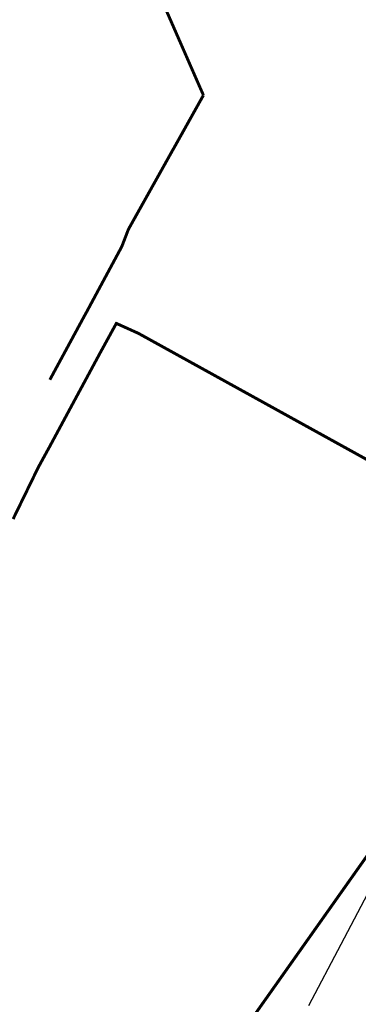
# Model space of a CAD drawing. Header units: metres. Extents: x 149734 to 159069, y 372625 to 380601.
# Tile 11 of 30: x 157148 to 157262, y 375899 to 376232. Entities that reach past the tile are written whole.
import ezdxf

# ---------------------------------------------------------------- set-up
doc = ezdxf.new("R2010")
doc.units = ezdxf.units.M
doc.header["$MEASUREMENT"] = 0
doc.layers.add('Beeklopen 1900', color=6, linetype='Continuous')
doc.layers.add('waterlopen', color=7, linetype='Continuous', true_color=0x5291a5)

msp = doc.modelspace()

# ---------------------------------------------------------------- linework, layer by layer
at = {"layer": 'Beeklopen 1900'}
msp.add_lwpolyline([(157245.18, 375898.64), (157256.09, 375919.39), (157267.36, 375940.82)], dxfattribs=at)
at = {"layer": 'waterlopen', "const_width": 1}
for points in [[(157209.61, 376206.24), (157208.48, 376208.77), (157160.06, 376319.49), (157140.44, 376364.36), (157138.38, 376369.04), (157128.83, 376390.83), (157117.6, 376416.85), (157058.72, 376553.21), (157020.67, 376640.18), (156968.55, 376759.33), (156967.84, 376760.93)], [(157157.73, 376110.07), (157169.76, 376132.3), (157169.83, 376132.4), (157182.04, 376155.1), (157184.26, 376160.89), (157199.36, 376187.92), (157199.5, 376188.14), (157209.61, 376206.24)], [(157145.32, 376063.01), (157149.28, 376071.14), (157153.82, 376080.46), (157155.65, 376083.82), (157157.49, 376087.17), (157174.67, 376119.07), (157180.13, 376129.03), (157180.19, 376129.13), (157187.79, 376125.7), (157188.13, 376125.5), (157260.49, 376085.49), (157274.34, 376077.81), (157274.55, 376077.72), (157303.72, 376061.72), (157312.83, 376056.72), (157315.78, 376054.91), (157318.67, 376053.14), (157325.34, 376049.39), (157326.13, 376048.94)], [(157211.89, 375820.88), (157207.68, 375833.06), (157207.67, 375833.16), (157203.65, 375847.35), (157202.69, 375850.26), (157202.58, 375852.73), (157203.12, 375855.07), (157217.97, 375882.88), (157270.58, 375957.31), (157271.07, 375958.07), (157322.98, 376044.08), (157323.17, 376044.36), (157326.13, 376048.94)]]:
    msp.add_lwpolyline(points, dxfattribs=at)

doc.saveas('drawing.dxf')
